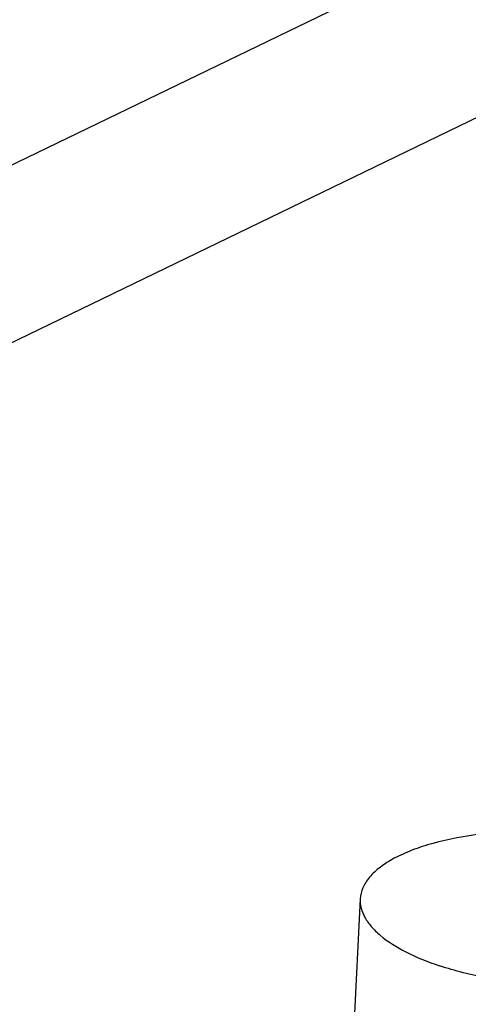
# Model space of a CAD drawing. Header units: millimetres. Extents: x -24622 to 2009, y -1603 to 2074.
# Tile 119 of 256: x -1410 to -1399, y 1057 to 1082. Entities that reach past the tile are written whole.
import ezdxf

# ---------------------------------------------------------------- set-up
doc = ezdxf.new("R2010")
doc.units = ezdxf.units.MM
doc.layers.add('02___PRT_ALL_AXES', color=7, linetype='Continuous')

msp = doc.modelspace()

# ---------------------------------------------------------------- linework, layer by layer
at = {"color": 7, "linetype": 'Continuous'}
for p, q in [((-1424.983, 1070.895), (-1383.155, 1091.118)), ((-1425.209, 1066.298), (-1383.381, 1086.522))]:
    msp.add_line(p, q, dxfattribs=at)
at = {"layer": '02___PRT_ALL_AXES', "color": 7, "linetype": 'Continuous'}
msp.add_line((-1401.237, 1059.581), (-1404.393, 995.233), dxfattribs=at)
for points, start_tangent, end_tangent in [([(-1398.176, 1061.221), (-1399.407, 1060.982), (-1399.93, 1060.81), (-1400.376, 1060.607), (-1400.736, 1060.378), (-1401.003, 1060.127), (-1401.171, 1059.86), (-1401.237, 1059.581)], (-0.992527, -0.122029), (-0.04918, -0.99879)), ([(-1401.237, 1059.581), (-1401.214, 1059.348), (-1401.12, 1059.115), (-1400.958, 1058.886), (-1400.73, 1058.662), (-1400.088, 1058.246), (-1399.231, 1057.892)], (-0.04918, -0.99879), (0.948491, -0.316804)), ([(-1391.249, 1059.091), (-1391.309, 1058.827), (-1391.462, 1058.572), (-1391.704, 1058.331), (-1392.031, 1058.109), (-1392.915, 1057.738), (-1394.048, 1057.487), (-1395.344, 1057.374), (-1396.707, 1057.407), (-1398.036, 1057.584), (-1399.231, 1057.892)], (-0.04918, -0.99879), (-0.948491, 0.316804))]:
    msp.add_spline(points, degree=3, dxfattribs=dict(at, start_tangent=start_tangent, end_tangent=end_tangent))

doc.saveas('drawing.dxf')
